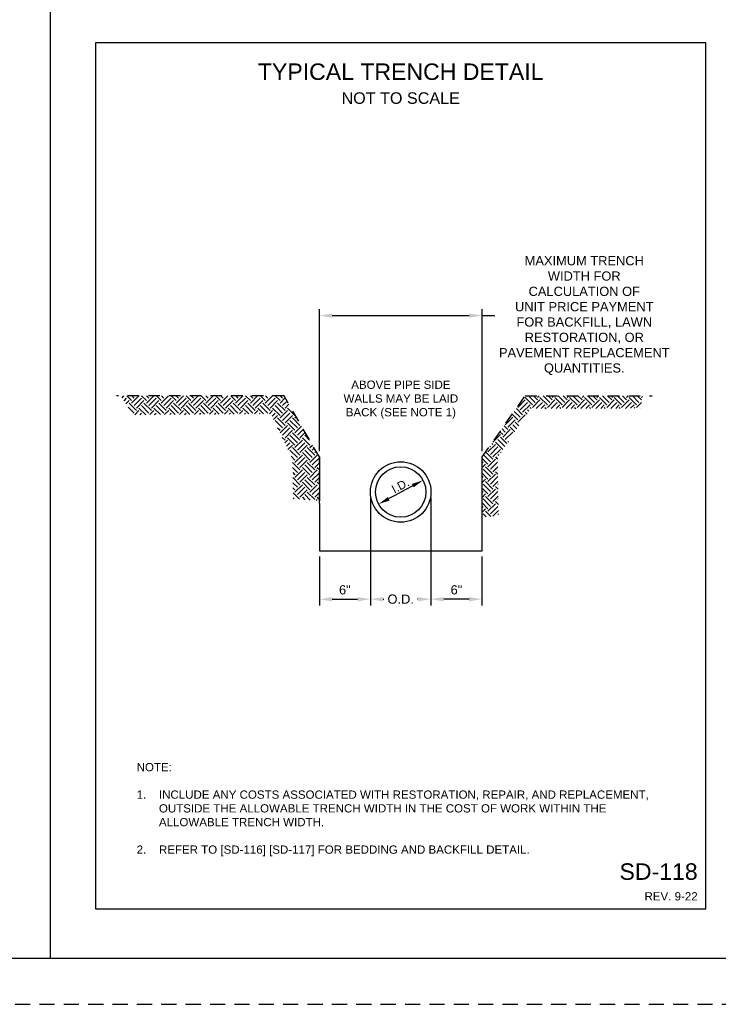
# Paper-space layout 'UM_01' of a CAD drawing. Header units: feet. Extents: x -2.3 to 50.9, y -37.3 to 22.
# Tile 18 of 26: x 8.8 to 16.4, y 0 to 10.7. Entities that reach past the tile are written whole.
import ezdxf
from ezdxf.enums import TextEntityAlignment as Align

# ---------------------------------------------------------------- set-up
doc = ezdxf.new("R2010")
doc.units = ezdxf.units.FT
doc.header["$MEASUREMENT"] = 0
doc.linetypes.add('HIDDEN2', pattern=[0.1875, 0.125, -0.0625])
doc.linetypes.add('OhDOT_USTN3', pattern=[0.22, 0.165, -0.055])
for name, color, linetype in [('PS_P_Object', 92, 'Continuous'), ('SH_Border', 7, 'Continuous'), ('SH_Cut_Line', 7, 'OhDOT_USTN3'), ('SH_Hatch', 14, 'Continuous'), ('SH_TextH', 4, 'Continuous'), ('SH_TextL', 240, 'Continuous'), ('SH_TextM', 7, 'Continuous'), ('XS_X_Ground_Line', 43, 'HIDDEN2')]:
    doc.layers.add(name, color=color, linetype=linetype)
doc.layers.add('SH_Half', color=8, linetype='Continuous', plot=False)
doc.styles.get("Standard").update_dxf_attribs({"font": 'arial.ttf'})
doc.styles.add('Straight Normal (0.14) Font 30', font='font30', dxfattribs={"height": 0.14})
doc.dimstyles.new('Dec Straight 0', dxfattribs={"dimtxt": 0.14, "dimasz": 0.14, "dimexe": 0.07, "dimexo": 0.07, "dimgap": 0.05, "dimtad": 1, "dimdec": 0, "dimzin": 0, "dimdsep": 46, "dimtxsty": 'Straight Normal (0.14) Font 30', "dimcen": 0.07, "dimclrd": 9, "dimclre": 9, "dimclrt": 256, "dimaunit": 1, "dimadec": 4, "dimazin": 0, "dimtfac": 1, "dimtdec": 0, "dimtofl": 0, "dimtmove": 0, "dimatfit": 3, "dimfxl": 1, "dimtolj": 1, "dimtzin": 0, "dimlwd": 25, "dimlwe": 25, "dimarcsym": 0})

# ---------------------------------------------------------------- blocks, each defined once
blk = doc.blocks.new('*X115')
at = {"color": 0}
for p, q in [((6.12, 6.27), (6.21, 6.36)), ((6.15, 6.24), (6.24, 6.33)), ((6.178, 6.362), (6.18, 6.36)), ((6.21, 6.39), (6.3, 6.3)), ((6.25, 6.41), (6.33, 6.33)), ((6.3, 6.27), (6.39, 6.36)), ((6.31, 6.41), (6.36, 6.36)), ((6.346, 6.256), (6.42, 6.33)), ((6.36, 6.39), (6.38, 6.41)), ((6.39, 6.39), (6.48, 6.3)), ((6.43, 6.41), (6.51, 6.33)), ((6.48, 6.27), (6.57, 6.36)), ((6.49, 6.41), (6.54, 6.36)), ((6.526, 6.256), (6.6, 6.33)), ((6.54, 6.39), (6.56, 6.41)), ((6.57, 6.39), (6.66, 6.3)), ((6.61, 6.41), (6.69, 6.33)), ((6.66, 6.27), (6.75, 6.36)), ((6.67, 6.41), (6.72, 6.36)), ((6.707, 6.257), (6.78, 6.33)), ((6.72, 6.39), (6.74, 6.41)), ((6.75, 6.39), (6.84, 6.3)), ((6.79, 6.41), (6.87, 6.33)), ((6.84, 6.27), (6.93, 6.36)), ((6.85, 6.41), (6.9, 6.36)), ((6.887, 6.257), (6.96, 6.33)), ((6.9, 6.39), (6.92, 6.41)), ((6.93, 6.39), (7.02, 6.3)), ((6.97, 6.41), (7.05, 6.33)), ((7.02, 6.27), (7.11, 6.36)), ((7.03, 6.41), (7.08, 6.36)), ((7.068, 6.258), (7.14, 6.33)), ((7.08, 6.39), (7.1, 6.41)), ((7.11, 6.39), (7.2, 6.3)), ((7.15, 6.41), (7.23, 6.33)), ((7.2, 6.27), (7.29, 6.36)), ((7.21, 6.41), (7.26, 6.36)), ((7.248, 6.258), (7.32, 6.33)), ((7.26, 6.39), (7.28, 6.41)), ((7.29, 6.39), (7.38, 6.3)), ((7.33, 6.41), (7.41, 6.33)), ((7.38, 6.27), (7.47, 6.36)), ((7.39, 6.41), (7.44, 6.36)), ((7.428, 6.258), (7.5, 6.33)), ((7.44, 6.39), (7.46, 6.41)), ((7.47, 6.39), (7.56, 6.3)), ((7.51, 6.41), (7.59, 6.33)), ((7.56, 6.27), (7.621, 6.331)), ((7.57, 6.41), (7.62, 6.36)), ((7.62, 6.39), (7.632, 6.402)), ((6.079, 6.221), (6.15, 6.15)), ((6.104, 6.256), (6.18, 6.18)), ((6.18, 6.21), (6.27, 6.3)), ((6.21, 6.21), (6.233, 6.187)), ((6.24, 6.24), (6.257, 6.223)), ((6.27, 6.27), (6.284, 6.256)), ((6.406, 6.256), (6.45, 6.3)), ((6.45, 6.27), (6.464, 6.256)), ((6.587, 6.257), (6.63, 6.3)), ((6.63, 6.27), (6.643, 6.257)), ((6.767, 6.257), (6.81, 6.3)), ((6.81, 6.27), (6.823, 6.257)), ((6.947, 6.257), (6.99, 6.3)), ((6.99, 6.27), (7.003, 6.257)), ((7.128, 6.258), (7.17, 6.3)), ((7.17, 6.27), (7.182, 6.258)), ((7.308, 6.258), (7.35, 6.3)), ((7.35, 6.27), (7.362, 6.258)), ((7.489, 6.259), (7.53, 6.3)), ((7.53, 6.27), (7.541, 6.259)), ((7.609, 6.259), (7.61, 6.26)), ((5.97, 6.06), (6.06, 6.15)), ((6, 6.03), (6.09, 6.12)), ((6.054, 6.186), (6.12, 6.12)), ((6.09, 6.09), (6.135, 6.045)), ((6.12, 6.09), (6.21, 6.18)), ((5.905, 5.975), (5.94, 5.94)), ((5.93, 6.01), (5.97, 5.97)), ((5.94, 5.91), (6.03, 6)), ((5.955, 6.045), (6, 6)), ((6.03, 6.03), (6.087, 5.973)), ((6.06, 6.06), (6.111, 6.009)), ((5.82, 5.85), (5.91, 5.94)), ((5.88, 5.88), (5.965, 5.795)), ((5.91, 5.91), (5.989, 5.831)), ((5.97, 5.88), (6.06, 5.97)), ((6, 5.85), (6.007, 5.857)), ((5.756, 5.764), (5.76, 5.76)), ((5.76, 5.73), (5.85, 5.82)), ((5.781, 5.799), (5.79, 5.79)), ((5.79, 5.7), (5.88, 5.79)), ((5.806, 5.834), (5.82, 5.82)), ((5.82, 5.67), (5.91, 5.76)), ((5.85, 5.85), (5.94, 5.76)), ((5.689, 5.651), (5.76, 5.58)), ((5.706, 5.694), (5.79, 5.61)), ((5.731, 5.729), (5.82, 5.64)), ((5.76, 5.55), (5.85, 5.64)), ((5.85, 5.67), (5.876, 5.644)), ((5.88, 5.7), (5.892, 5.688)), ((5.91, 5.73), (5.916, 5.724)), ((5.689, 5.599), (5.7, 5.61)), ((5.689, 5.539), (5.73, 5.58)), ((5.7, 5.52), (5.79, 5.43)), ((5.73, 5.55), (5.82, 5.46)), ((5.79, 5.52), (5.877, 5.607)), ((5.82, 5.49), (5.878, 5.548)), ((5.689, 5.471), (5.76, 5.4)), ((5.689, 5.419), (5.7, 5.43)), ((5.689, 5.359), (5.73, 5.4)), ((5.76, 5.37), (5.85, 5.46)), ((5.79, 5.34), (5.88, 5.43)), ((5.85, 5.49), (5.879, 5.461)), ((5.689, 5.291), (5.76, 5.22)), ((5.7, 5.34), (5.79, 5.25)), ((5.73, 5.37), (5.82, 5.28)), ((5.76, 5.19), (5.85, 5.28)), ((5.82, 5.31), (5.881, 5.371)), ((5.85, 5.31), (5.883, 5.277)), ((5.88, 5.34), (5.882, 5.338)), ((5.689, 5.239), (5.7, 5.25)), ((5.689, 5.179), (5.73, 5.22)), ((5.7, 5.16), (5.79, 5.07)), ((5.73, 5.19), (5.82, 5.1)), ((5.79, 5.16), (5.88, 5.25)), ((5.82, 5.13), (5.884, 5.194)), ((5.88, 5.16), (5.885, 5.155)), ((5.689, 5.111), (5.76, 5.04)), ((5.689, 5.059), (5.7, 5.07)), ((5.689, 4.999), (5.73, 5.04)), ((5.76, 5.01), (5.85, 5.1)), ((5.79, 4.98), (5.88, 5.07)), ((5.82, 4.95), (5.888, 5.018)), ((5.85, 5.13), (5.886, 5.094)), ((5.7, 4.98), (5.739, 4.941)), ((5.73, 5.01), (5.793, 4.947)), ((5.88, 4.98), (5.888, 4.972))]:
    blk.add_line(p, q, dxfattribs=at)
blk = doc.blocks.new('*X116')
at = {"color": 0}
for p, q in [((1.326, 7.236), (1.348, 7.258)), ((1.349, 7.199), (1.38, 7.23)), ((1.372, 7.162), (1.41, 7.2)), ((1.382, 7.258), (1.44, 7.2)), ((1.41, 7.17), (1.5, 7.08)), ((1.44, 7.17), (1.528, 7.258)), ((1.442, 7.258), (1.47, 7.23)), ((1.47, 7.14), (1.56, 7.23)), ((1.5, 7.11), (1.59, 7.2)), ((1.562, 7.258), (1.62, 7.2)), ((1.59, 7.17), (1.68, 7.08)), ((1.62, 7.17), (1.708, 7.258)), ((1.622, 7.258), (1.65, 7.23)), ((1.65, 7.14), (1.74, 7.23)), ((1.68, 7.11), (1.77, 7.2)), ((1.742, 7.258), (1.8, 7.2)), ((1.77, 7.17), (1.86, 7.08)), ((1.8, 7.17), (1.888, 7.258)), ((1.802, 7.258), (1.83, 7.23)), ((1.83, 7.14), (1.92, 7.23)), ((1.86, 7.11), (1.95, 7.2)), ((1.922, 7.258), (1.98, 7.2)), ((1.95, 7.17), (2.04, 7.08)), ((1.98, 7.17), (2.068, 7.258)), ((1.982, 7.258), (2.01, 7.23)), ((2.01, 7.14), (2.1, 7.23)), ((2.04, 7.11), (2.13, 7.2)), ((2.102, 7.258), (2.16, 7.2)), ((2.13, 7.17), (2.22, 7.08)), ((2.16, 7.17), (2.248, 7.258)), ((2.162, 7.258), (2.19, 7.23)), ((2.19, 7.14), (2.28, 7.23)), ((2.22, 7.11), (2.31, 7.2)), ((2.282, 7.258), (2.34, 7.2)), ((2.31, 7.17), (2.4, 7.08)), ((2.34, 7.17), (2.428, 7.258)), ((2.342, 7.258), (2.37, 7.23)), ((2.37, 7.14), (2.46, 7.23)), ((2.4, 7.11), (2.49, 7.2)), ((2.462, 7.258), (2.52, 7.2)), ((2.49, 7.17), (2.58, 7.08)), ((2.52, 7.17), (2.608, 7.258)), ((2.522, 7.258), (2.55, 7.23)), ((2.55, 7.14), (2.64, 7.23)), ((2.58, 7.11), (2.67, 7.2)), ((2.642, 7.258), (2.7, 7.2)), ((2.67, 7.17), (2.76, 7.08)), ((2.7, 7.17), (2.788, 7.258)), ((2.702, 7.258), (2.73, 7.23)), ((2.73, 7.14), (2.82, 7.23)), ((2.76, 7.11), (2.85, 7.2)), ((2.822, 7.258), (2.88, 7.2)), ((2.85, 7.17), (2.94, 7.08)), ((2.88, 7.17), (2.968, 7.258)), ((2.882, 7.258), (2.91, 7.23)), ((2.91, 7.14), (3, 7.23)), ((2.94, 7.11), (3.03, 7.2)), ((3.002, 7.258), (3.06, 7.2)), ((3.03, 7.17), (3.12, 7.08)), ((3.06, 7.17), (3.148, 7.258)), ((3.062, 7.258), (3.09, 7.23)), ((3.09, 7.14), (3.18, 7.23)), ((3.12, 7.11), (3.21, 7.2)), ((3.182, 7.258), (3.24, 7.2)), ((3.21, 7.17), (3.3, 7.08)), ((3.24, 7.17), (3.303, 7.233)), ((3.242, 7.258), (3.27, 7.23)), ((3.27, 7.14), (3.325, 7.195)), ((1.398, 7.122), (1.47, 7.05)), ((1.478, 7.028), (1.53, 7.08)), ((1.53, 7.11), (1.611, 7.029)), ((1.539, 7.029), (1.56, 7.05)), ((1.56, 7.14), (1.65, 7.05)), ((1.66, 7.03), (1.71, 7.08)), ((1.71, 7.11), (1.789, 7.031)), ((1.72, 7.03), (1.74, 7.05)), ((1.74, 7.14), (1.83, 7.05)), ((1.841, 7.031), (1.89, 7.08)), ((1.89, 7.11), (1.968, 7.032)), ((1.902, 7.032), (1.92, 7.05)), ((1.92, 7.14), (2.01, 7.05)), ((2.023, 7.033), (2.07, 7.08)), ((2.07, 7.11), (2.146, 7.034)), ((2.083, 7.033), (2.1, 7.05)), ((2.1, 7.14), (2.19, 7.05)), ((2.204, 7.034), (2.25, 7.08)), ((2.25, 7.11), (2.325, 7.035)), ((2.265, 7.035), (2.28, 7.05)), ((2.28, 7.14), (2.37, 7.05)), ((2.386, 7.036), (2.43, 7.08)), ((2.43, 7.11), (2.503, 7.037)), ((2.446, 7.036), (2.46, 7.05)), ((2.46, 7.14), (2.55, 7.05)), ((2.567, 7.037), (2.61, 7.08)), ((2.61, 7.11), (2.682, 7.038)), ((2.628, 7.038), (2.64, 7.05)), ((2.64, 7.14), (2.73, 7.05)), ((2.749, 7.039), (2.79, 7.08)), ((2.79, 7.11), (2.86, 7.04)), ((2.809, 7.039), (2.82, 7.05)), ((2.82, 7.14), (2.91, 7.05)), ((2.93, 7.04), (2.97, 7.08)), ((2.97, 7.11), (3.039, 7.041)), ((2.991, 7.041), (3, 7.05)), ((3, 7.14), (3.09, 7.05)), ((3.112, 7.042), (3.15, 7.08)), ((3.143, 7.013), (3.18, 7.05)), ((3.15, 7.11), (3.24, 7.02)), ((3.18, 7.14), (3.27, 7.05)), ((3.24, 6.99), (3.33, 7.08)), ((3.27, 6.96), (3.36, 7.05)), ((3.3, 7.11), (3.347, 7.157)), ((3.33, 7.11), (3.42, 7.02)), ((3.162, 6.972), (3.21, 7.02)), ((3.18, 6.96), (3.27, 6.87)), ((3.21, 6.99), (3.3, 6.9)), ((3.3, 6.93), (3.39, 7.02)), ((3.33, 6.93), (3.42, 6.84)), ((3.36, 6.96), (3.45, 6.87)), ((3.39, 6.99), (3.48, 6.9)), ((3.42, 6.99), (3.435, 7.005)), ((3.45, 6.96), (3.457, 6.967)), ((3.21, 6.87), (3.24, 6.84)), ((3.24, 6.81), (3.33, 6.9)), ((3.27, 6.78), (3.36, 6.87)), ((3.3, 6.75), (3.39, 6.84)), ((3.39, 6.81), (3.48, 6.72)), ((3.42, 6.81), (3.501, 6.891)), ((3.45, 6.78), (3.523, 6.853)), ((3.48, 6.75), (3.545, 6.815)), ((3.265, 6.755), (3.3, 6.72)), ((3.297, 6.687), (3.33, 6.72)), ((3.316, 6.646), (3.36, 6.69)), ((3.33, 6.75), (3.42, 6.66)), ((3.36, 6.78), (3.45, 6.69)), ((3.42, 6.63), (3.51, 6.72)), ((3.45, 6.6), (3.54, 6.69)), ((3.51, 6.75), (3.6, 6.66)), ((3.54, 6.78), (3.598, 6.722)), ((3.336, 6.606), (3.39, 6.66)), ((3.36, 6.6), (3.45, 6.51)), ((3.39, 6.63), (3.48, 6.54)), ((3.48, 6.57), (3.57, 6.66)), ((3.51, 6.57), (3.6, 6.48)), ((3.54, 6.6), (3.63, 6.51)), ((3.57, 6.63), (3.66, 6.54)), ((3.6, 6.63), (3.632, 6.662)), ((3.63, 6.6), (3.654, 6.624)), ((3.66, 6.57), (3.676, 6.586)), ((3.373, 6.527), (3.42, 6.48)), ((3.389, 6.479), (3.39, 6.48)), ((3.39, 6.45), (3.48, 6.36)), ((3.42, 6.45), (3.51, 6.54)), ((3.45, 6.42), (3.54, 6.51)), ((3.48, 6.39), (3.57, 6.48)), ((3.57, 6.45), (3.66, 6.36)), ((3.6, 6.45), (3.69, 6.54)), ((3.63, 6.42), (3.716, 6.506)), ((3.391, 6.389), (3.45, 6.33)), ((3.42, 6.27), (3.51, 6.36)), ((3.45, 6.24), (3.54, 6.33)), ((3.51, 6.39), (3.6, 6.3)), ((3.54, 6.42), (3.63, 6.33)), ((3.6, 6.27), (3.69, 6.36)), ((3.66, 6.39), (3.716, 6.446)), ((3.69, 6.39), (3.716, 6.364)), ((3.393, 6.327), (3.42, 6.3)), ((3.394, 6.266), (3.48, 6.18)), ((3.48, 6.21), (3.57, 6.3)), ((3.51, 6.21), (3.6, 6.12)), ((3.54, 6.24), (3.63, 6.15)), ((3.57, 6.27), (3.66, 6.18)), ((3.63, 6.24), (3.716, 6.326)), ((3.66, 6.21), (3.716, 6.266)), ((3.69, 6.21), (3.716, 6.184)), ((3.395, 6.205), (3.45, 6.15)), ((3.396, 6.144), (3.42, 6.12)), ((3.42, 6.09), (3.51, 6.18)), ((3.45, 6.06), (3.54, 6.15)), ((3.48, 6.03), (3.57, 6.12)), ((3.57, 6.09), (3.66, 6)), ((3.6, 6.09), (3.69, 6.18)), ((3.63, 6.06), (3.716, 6.146)), ((3.398, 6.082), (3.476, 6.004)), ((3.399, 6.021), (3.412, 6.008)), ((3.51, 6.03), (3.541, 5.999)), ((3.54, 6.06), (3.606, 5.994)), ((3.66, 6.03), (3.716, 6.086)), ((3.678, 5.988), (3.69, 6)), ((3.69, 6.03), (3.716, 6.004))]:
    blk.add_line(p, q, dxfattribs=at)
blk = doc.blocks.new('*D117')
at = {"layer": 'Defpoints', "color": 0, "transparency": 16777216}
for p in [(12.609, 5.573), (12.054, 4.934), (12.609, 4.407)]:
    blk.add_point(p, dxfattribs=at)
at = {"layer": 'SH_TextM', "color": 9, "lineweight": 25, "transparency": 16777216}
for p, q in [((12.609, 5.51), (12.609, 4.337)), ((12.054, 4.871), (12.054, 4.337)), ((12.194, 4.407), (12.469, 4.407))]:
    blk.add_line(p, q, dxfattribs=at)
at = {"layer": 'SH_TextM', "color": 9, "transparency": 16777216}
for points in [[(12.194, 4.43), (12.194, 4.383), (12.054, 4.407)], [(12.469, 4.43), (12.469, 4.383), (12.609, 4.407)]]:
    blk.add_solid(points, dxfattribs=at)
at = {"layer": 'SH_TextM', "transparency": 16777216, "insert": (12.331, 4.508), "char_height": 0.1, "attachment_point": 5}
blk.add_mtext('\\A1;6"', dxfattribs=at)
blk = doc.blocks.new('*D118')
at = {"layer": 'Defpoints', "color": 0, "transparency": 16777216}
for p in [(12.609, 5.573), (13.266, 5.573), (12.609, 4.407)]:
    blk.add_point(p, dxfattribs=at)
at = {"layer": 'SH_TextM', "color": 9, "lineweight": 25, "transparency": 16777216}
for p, q in [((12.609, 5.51), (12.609, 4.337)), ((13.266, 5.51), (13.266, 4.337)), ((12.749, 4.407), (12.753, 4.407)), ((13.126, 4.407), (13.122, 4.407))]:
    blk.add_line(p, q, dxfattribs=at)
at = {"layer": 'SH_TextM', "color": 9, "transparency": 16777216}
for points in [[(12.749, 4.43), (12.749, 4.383), (12.609, 4.407)], [(13.126, 4.43), (13.126, 4.383), (13.266, 4.407)]]:
    blk.add_solid(points, dxfattribs=at)
at = {"layer": 'SH_TextM', "transparency": 16777216, "insert": (12.938, 4.407), "char_height": 0.1, "attachment_point": 5}
blk.add_mtext('\\A1;O.D.', dxfattribs=at)
blk = doc.blocks.new('*D119')
at = {"layer": 'Defpoints', "color": 0, "transparency": 16777216}
for p in [(13.266, 5.573), (13.821, 4.934), (13.266, 4.407)]:
    blk.add_point(p, dxfattribs=at)
at = {"layer": 'SH_TextM', "color": 9, "lineweight": 25, "transparency": 16777216}
for p, q in [((13.266, 5.51), (13.266, 4.337)), ((13.821, 4.871), (13.821, 4.337)), ((13.681, 4.407), (13.406, 4.407))]:
    blk.add_line(p, q, dxfattribs=at)
at = {"layer": 'SH_TextM', "color": 9, "transparency": 16777216}
for points in [[(13.406, 4.43), (13.406, 4.383), (13.266, 4.407)], [(13.681, 4.43), (13.681, 4.383), (13.821, 4.407)]]:
    blk.add_solid(points, dxfattribs=at)
at = {"layer": 'SH_TextM', "transparency": 16777216, "insert": (13.544, 4.508), "char_height": 0.1, "attachment_point": 5}
blk.add_mtext('\\A1;6"', dxfattribs=at)
blk = doc.blocks.new('*D120')
at = {"layer": 'Defpoints', "color": 0, "transparency": 16777216}
for p in [(13.823, 7.492), (12.054, 5.954), (13.823, 5.954)]:
    blk.add_point(p, dxfattribs=at)
at = {"layer": 'SH_TextM', "color": 9, "lineweight": 25, "transparency": 16777216}
for p, q in [((12.054, 6.017), (12.054, 7.562)), ((13.823, 6.017), (13.823, 7.562)), ((12.194, 7.492), (13.683, 7.492)), ((13.823, 7.492), (13.963, 7.492))]:
    blk.add_line(p, q, dxfattribs=at)
at = {"layer": 'SH_TextM', "color": 9, "transparency": 16777216}
for points in [[(12.194, 7.516), (12.194, 7.469), (12.054, 7.492)], [(13.683, 7.516), (13.683, 7.469), (13.823, 7.492)]]:
    blk.add_solid(points, dxfattribs=at)
at = {"layer": 'SH_TextM', "transparency": 16777216, "insert": (14.934, 7.492), "char_height": 0.1, "attachment_point": 5}
blk.add_mtext('\\A1;MAXIMUM TRENCH\\PWIDTH FOR\\PCALCULATION OF\\PUNIT PRICE PAYMENT\\PFOR BACKFILL, LAWN\\PRESTORATION, OR \\PPAVEMENT REPLACEMENT\\PQUANTITIES.', dxfattribs=at)

psp = doc.layouts.new('UM_01')

# ---------------------------------------------------------------- linework, layer by layer
at = {"layer": 'PS_P_Object'}
for p, q in [((12.054, 5.954), (12.054, 5.477)), ((13.823, 5.291), (13.823, 5.954)), ((12.054, 4.934), (13.823, 4.934))]:
    psp.add_line(p, q, dxfattribs=at)
at = {"layer": 'PS_P_Object', "flags": 128}
for points in [[(12.054, 5.449), (12.054, 4.934)], [(13.823, 4.934), (13.823, 5.291)]]:
    psp.add_lwpolyline(points, dxfattribs=at)
at = {"layer": 'PS_P_Object'}
for radius in [0.329, 0.274]:
    psp.add_circle((12.938, 5.573), radius, dxfattribs=at)
at = {"layer": 'SH_Border', "linetype": 'Continuous', "flags": 128}
psp.add_lwpolyline([(0.5, 21.5), (33.5, 21.5), (33.5, 0.5), (0.5, 0.5), (0.5, 21.5)], close=True, dxfattribs=at)
at = {"layer": 'SH_Cut_Line', "color": 7, "linetype": 'OhDOT_USTN3', "flags": 128}
psp.add_lwpolyline([(0, 0), (34, 0), (34, 22), (0, 22), (0, 0)], close=True, dxfattribs=at)
at = {"layer": 'SH_Half'}
psp.add_lwpolyline([(9.618, 1.04), (16.257, 1.04), (16.257, 10.46), (9.618, 10.46)], close=True, dxfattribs=at)
at = {"layer": 'SH_TextL', "color": 9, "extrusion": (0, 0, -1)}
psp.add_solid([(-13.059, 5.66), (-13.079, 5.623), (-13.18, 5.7)], dxfattribs=at)
at = {"layer": 'SH_TextL', "color": 9}
psp.add_solid([(12.798, 5.518), (12.818, 5.481), (12.697, 5.441)], dxfattribs=at)
at = {"layer": 'SH_TextM'}
for p, q in [((12.758, 5.477), (12.938, 5.571)), ((12.758, 5.477), (12.938, 5.571)), ((13.118, 5.667), (12.938, 5.572))]:
    psp.add_line(p, q, dxfattribs=at)
psp.add_lwpolyline([(9.125, 21.5), (9.125, 0.5)], dxfattribs=at)
at = {"layer": 'XS_X_Ground_Line'}
for p, q in [((11.67, 6.618), (9.848, 6.618)), ((12.054, 5.954), (11.67, 6.618)), ((13.823, 5.954), (14.293, 6.618)), ((14.293, 6.618), (15.674, 6.618)), ((12.054, 5.449), (12.054, 5.954))]:
    psp.add_line(p, q, dxfattribs=at)

# ---------------------------------------------------------------- block references
at = {"layer": 'SH_Hatch', "xscale": 0.8970600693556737, "yscale": 0.8970600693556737, "zscale": 0.8970600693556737}
for name, p in [('*X116', (8.72, 0.108)), ('*X115', (8.72, 0.869))]:
    psp.add_blockref(name, p, dxfattribs=at)

# ---------------------------------------------------------------- texts
at = {"layer": 'SH_TextH'}
psp.add_text('TYPICAL TRENCH DETAIL', height=0.17941, dxfattribs=at).set_placement((12.938, 10.235), align=Align.TOP_CENTER)
psp.add_text('SD-118', height=0.1794, dxfattribs=at).set_placement((16.167, 1.354), align=Align.RIGHT)
at = {"layer": 'SH_TextM'}
psp.add_text('NOT TO SCALE', height=0.12559, dxfattribs=at).set_placement((12.938, 9.921), align=Align.TOP_CENTER)
psp.add_text('REV. 9-22', height=0.0897, dxfattribs=at).set_placement((16.167, 1.13), align=Align.RIGHT)
for s, insert, char_height, width, attachment_point in [('ABOVE PIPE SIDE WALLS MAY BE LAID BACK (SEE NOTE 1)', (12.94, 6.785), 0.08971, 1.509, 2), ('\\pxi-2.7,l2.7,t2.7;NOTE:\\P\\P1.^IINCLUDE ANY COSTS ASSOCIATED WITH RESTORATION, REPAIR, AND REPLACEMENT, OUTSIDE THE ALLOWABLE TRENCH WIDTH IN THE COST OF WORK WITHIN THE ALLOWABLE TRENCH WIDTH. \\P\\P2.^IREFER TO [SD-116] [SD-117] FOR BEDDING AND BACKFILL DETAIL.', (10.067, 2.625), 0.089706, 5.72841, 1)]:
    psp.add_mtext(s, dxfattribs=dict(at, insert=insert, char_height=char_height, width=width, attachment_point=attachment_point))
at = {"layer": 'SH_TextM', "insert": (12.913, 5.681), "char_height": 0.0897, "width": 1.509, "attachment_point": 2, "rotation": 27.886}
psp.add_mtext('I.D.', dxfattribs=at)

# ---------------------------------------------------------------- dimensions: what is measured, and where the dimension line sits
at = {"layer": 'SH_TextM'}
dim = psp.add_linear_dim(base=(13.823, 7.492), p1=(12.054, 5.954), p2=(13.823, 5.954), text='MAXIMUM TRENCH\\PWIDTH FOR\\PCALCULATION OF\\PUNIT PRICE PAYMENT\\PFOR BACKFILL, LAWN\\PRESTORATION, OR \\PPAVEMENT REPLACEMENT\\PQUANTITIES.', dimstyle='Dec Straight 0', override={"dimtxt": 0.1, "dimexo": 0.0625, "dimtad": 0, "dimpost": "'", "dimtxsty": 'Standard'}, dxfattribs=at)
dim.commit()
dim.dimension.update_dxf_attribs({"geometry": '*D120', "text_midpoint": (14.934, 7.492)})
dim = psp.add_linear_dim(base=(12.609, 4.407), p1=(12.054, 4.934), p2=(12.609, 5.573), text='6"', dimstyle='Dec Straight 0', override={"dimtxt": 0.1, "dimexo": 0.0625, "dimpost": "'", "dimtxsty": 'Standard'}, dxfattribs=at)
dim.commit()
dim.dimension.update_dxf_attribs({"geometry": '*D117', "text_midpoint": (12.331, 4.407), "dimtype": 160})
for base, p1, p2, text, override, picture, middle in [((12.609, 4.407), (13.266, 5.573), (12.609, 5.573), 'O.D.', {"dimtxt": 0.1, "dimexo": 0.0625, "dimtad": 0, "dimpost": "'", "dimtxsty": 'Standard'}, '*D118', (12.938, 4.407)), ((13.266, 4.407), (13.821, 4.934), (13.266, 5.573), '6"', {"dimtxt": 0.1, "dimexo": 0.0625, "dimpost": "'", "dimtxsty": 'Standard'}, '*D119', (13.544, 4.407))]:
    dim = psp.add_linear_dim(base=base, p1=p1, p2=p2, angle=180, text=text, dimstyle='Dec Straight 0', override=override, dxfattribs=at)
    dim.commit()
    dim.dimension.update_dxf_attribs({"geometry": picture, "text_midpoint": middle, "dimtype": 160})

doc.saveas('drawing.dxf')
